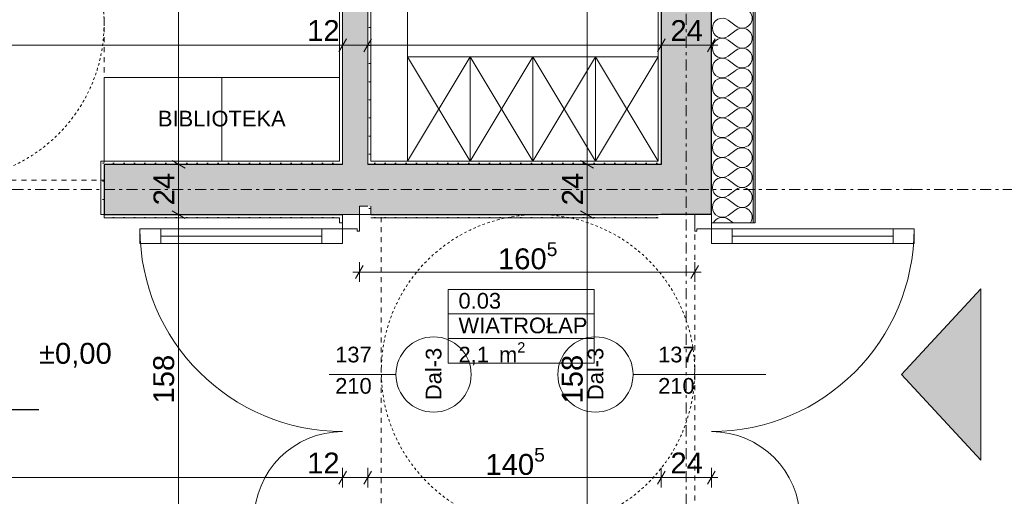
# Model space of a CAD drawing. Extents: x 100 to 2982, y 37 to 2050.
# Tile 116 of 130: x 1829 to 2300, y 1046 to 1274. Entities that reach past the tile are written whole.
import ezdxf
from ezdxf.xclip import XClip

# ---------------------------------------------------------------- set-up
doc = ezdxf.new("R2010")
doc.units = 0
doc.header["$MEASUREMENT"] = 0
doc.header["$XCLIPFRAME"] = 0
for name, pattern in [('Przerywana', [24, 12, -12]), ('Przerywana krótka', [12, 6, -6]), ('Przerywana podwójnie', [54.680554, 26.458333, -10.583333, 7.055556, -10.583333])]:
    doc.linetypes.add(name, pattern=pattern)
for name, color, linetype in [('210-A Pomieszczenia', 7, 'Continuous'), ('299-A Wymiary Opisy', 7, 'Continuous'), ('320-W Umeblowanie', 7, 'Continuous'), ('330-W Wyposażenie', 7, 'Continuous'), ('410-K Osie', 7, 'Continuous'), ('420-K Ściany', 7, 'Continuous'), ('810-G Ogólne', 7, 'Continuous'), ('820-G Rysunki Obrazki', 7, 'Continuous'), ('A_ŚCIANY NOŚNE', 7, 'Continuous'), ('Drzwi ARCHICAD', 7, 'Continuous'), ('OPIS_NPS_OKRĄG', 7, 'Continuous'), ('Znaczniki drzwi ARCHICADa', 7, 'Continuous')]:
    doc.layers.add(name, color=color, linetype=linetype)
doc.styles.add('STYL_AUTOMATYCZNY_3', font='arial.ttf')
doc.styles.add('STYL_AUTOMATYCZNY_7', font='arial.ttf')
pattern_1 = [(0, (-18316.349, -206.5255), (0, 8.660254), [0, -5]), (0, (-18313.849, -202.195), (0, 8.660254), [0, -5])]

# ---------------------------------------------------------------- blocks, each defined once
blk = doc.blocks.new('*X16')
at = {"layer": '420-K Ściany', "color": 174, "linetype": 'Continuous', "lineweight": 5, "ltscale": 0.2}
for p, q in [((2171.71, 1270.62), (2167.9, 1273.47)), ((2171.71, 1268.71), (2167.9, 1265.86)), ((2171.71, 1261.09), (2167.9, 1263.95)), ((2171.71, 1259.19), (2167.9, 1256.33)), ((2171.71, 1251.57), (2167.9, 1254.43)), ((2171.71, 1249.66), (2167.9, 1246.81)), ((2171.71, 1242.05), (2167.9, 1244.9)), ((2171.71, 1240.14), (2167.9, 1237.28)), ((2171.71, 1232.52), (2167.9, 1235.38)), ((2171.71, 1230.62), (2167.9, 1227.76)), ((2171.71, 1223), (2167.9, 1225.86)), ((2171.71, 1221.09), (2167.9, 1218.24)), ((2171.71, 1213.47), (2167.9, 1216.33)), ((2171.71, 1211.57), (2167.9, 1208.71)), ((2171.71, 1203.95), (2167.9, 1206.81)), ((2171.71, 1202.05), (2167.9, 1199.19)), ((2171.71, 1194.43), (2167.9, 1197.28)), ((2171.71, 1192.52), (2167.9, 1189.66)), ((2171.71, 1184.9), (2167.9, 1187.76)), ((2171.71, 1183), (2167.9, 1180.14)), ((2170.2, 1176.51), (2167.9, 1178.24))]:
    blk.add_line(p, q, dxfattribs=at)
for centre, start, end in [((2174.56, 1274.43), 233.1301, 126.8699), ((2165.04, 1269.66), 53.1301, 180), ((2165.04, 1269.66), 180, 306.8699), ((2174.56, 1264.9), 233.1301, 126.8699), ((2165.04, 1260.14), 53.1301, 180), ((2165.04, 1260.14), 180, 306.8699), ((2174.56, 1255.38), 233.1301, 126.8699), ((2165.04, 1250.62), 53.1301, 180), ((2165.04, 1250.62), 180, 306.8699), ((2174.56, 1245.86), 233.1301, 126.8699), ((2165.04, 1241.09), 53.1301, 180), ((2165.04, 1241.09), 180, 306.8699), ((2174.56, 1236.33), 233.1301, 126.8699), ((2165.04, 1231.57), 53.1301, 180), ((2165.04, 1231.57), 180, 306.8699), ((2174.56, 1226.81), 233.1301, 126.8699), ((2165.04, 1222.05), 53.1301, 180), ((2165.04, 1222.05), 180, 306.8699), ((2174.56, 1217.28), 233.1301, 126.8699), ((2165.04, 1212.52), 53.1301, 180), ((2165.04, 1212.52), 180, 306.8699), ((2174.56, 1207.76), 233.1301, 126.8699), ((2165.04, 1203), 53.1301, 180), ((2165.04, 1203), 180, 306.8699), ((2174.56, 1198.24), 233.1301, 126.8699), ((2165.04, 1193.47), 53.1301, 180), ((2165.04, 1193.47), 180, 306.8699), ((2174.56, 1188.71), 233.1301, 126.8699), ((2165.04, 1183.95), 53.1301, 180), ((2165.04, 1183.95), 180, 306.8699), ((2174.56, 1179.19), 325.7514, 126.8699), ((2165.04, 1174.43), 53.1301, 154.0736)]:
    blk.add_arc(centre, 4.76, start, end, dxfattribs=at)
blk = doc.blocks.new('Rysunek_1_1', base_point=(-18316.35, -206.53))
at = {"layer": '420-K Ściany', "linetype": 'Continuous', "lineweight": 5}
h = blk.add_hatch(dxfattribs=at)
h.set_pattern_fill('Tynk_0001', color=176, style=0, pattern_type=2)
h.set_pattern_definition(pattern_1)
h.paths.add_polyline_path([(2179.8, 1176.51), (2180.8, 1176.51), (2180.8, 1821.51), (2179.8, 1821.51)])
h = blk.add_hatch(dxfattribs=at)
h.set_pattern_fill('Tynk_0001', color=180, style=0, pattern_type=2)
h.set_pattern_definition(pattern_1)
h.paths.add_polyline_path([(2134.3, 1561.01), (2134.3, 1206.01), (2135.8, 1206.01), (2135.8, 1561.01)])
at = {"layer": '420-K Ściany', "linetype": 'Continuous', "lineweight": 13}
for points in [[(2135.8, 1562.51), (2135.8, 1204.51), (2159.8, 1204.51), (2159.8, 1562.51)], [(1869.12, 1180.51), (1981.8, 1180.51), (1981.8, 1204.51), (1869.12, 1204.51)], [(1981.8, 1204.51), (1981.8, 1180.51), (1983.3, 1180.51), (1983.3, 1204.51)], [(1995.3, 1184.51), (1996.8, 1184.51), (1996.8, 1204.51), (1995.3, 1204.51)], [(1996.8, 1180.51), (2134.3, 1180.51), (2134.3, 1204.51), (1996.8, 1204.51)], [(2134.3, 1204.51), (2134.3, 1180.51), (2135.8, 1180.51), (2135.8, 1204.51)], [(2135.8, 1204.51), (2135.8, 1180.51), (2159.8, 1180.51), (2159.8, 1204.51)]]:
    blk.add_hatch(color=62, dxfattribs=at).paths.add_polyline_path(points)
at = {"layer": '420-K Ściany', "linetype": 'Continuous', "lineweight": 5}
h = blk.add_hatch(dxfattribs=at)
h.set_pattern_fill('Tynk_0001', color=180, style=0, pattern_type=2)
h.set_pattern_definition(pattern_1)
h.paths.add_polyline_path([(1867.62, 1206.01), (1867.62, 1180.51), (1869.12, 1180.51), (1869.12, 1204.51), (1869.12, 1206.01)])
h = blk.add_hatch(dxfattribs=at)
h.set_pattern_fill('Tynk_0001', color=180, style=0, pattern_type=2)
h.set_pattern_definition(pattern_1)
h.paths.add_polyline_path([(1981.8, 1206.01), (1869.12, 1206.01), (1869.12, 1204.51), (1981.8, 1204.51)])
h = blk.add_hatch(dxfattribs=at)
h.set_pattern_fill('Tynk_0001', color=180, style=0, pattern_type=2)
h.set_pattern_definition(pattern_1)
h.paths.add_polyline_path([(2134.3, 1206.01), (1996.8, 1206.01), (1996.8, 1204.51), (2134.3, 1204.51)])
h = blk.add_hatch(dxfattribs=at)
h.set_pattern_fill('Tynk_0001', color=180, style=0, pattern_type=2)
h.set_pattern_definition(pattern_1)
h.paths.add_polyline_path([(2134.3, 1206.01), (2134.3, 1204.51), (2135.8, 1204.51), (2135.8, 1206.01)])
h = blk.add_hatch(dxfattribs=at)
h.set_pattern_fill('Tynk_0001', color=180, style=0, pattern_type=2)
h.set_pattern_definition(pattern_1)
h.paths.add_polyline_path([(1869.12, 1180.51), (1869.12, 1179.01), (1981.8, 1179.01), (1981.8, 1180.51)])
h = blk.add_hatch(dxfattribs=at)
h.set_pattern_fill('Tynk_0001', color=180, style=0, pattern_type=2)
h.set_pattern_definition(pattern_1)
h.paths.add_polyline_path([(1996.8, 1179.01), (2134.3, 1179.01), (2134.3, 1180.51), (1996.8, 1180.51)])
at = {"layer": '810-G Ogólne', "linetype": 'Continuous', "lineweight": 13}
blk.add_hatch(color=1, dxfattribs=at).paths.add_polyline_path([(2250.71, 1104.01), (2288.72, 1063.08), (2288.72, 1144.94)])
at = {"layer": 'A_ŚCIANY NOŚNE', "linetype": 'Continuous', "lineweight": 5}
h = blk.add_hatch(dxfattribs=at)
h.set_pattern_fill('Tynk_0001', color=180, style=0, pattern_type=2)
h.set_pattern_definition(pattern_1)
h.paths.add_polyline_path([(1996.8, 1406.01), (1995.3, 1406.01), (1995.3, 1206.01), (1996.8, 1206.01)])
h = blk.add_hatch(dxfattribs=at)
h.set_pattern_fill('Tynk_0001', color=180, style=0, pattern_type=2)
h.set_pattern_definition(pattern_1)
h.paths.add_polyline_path([(1981.8, 1391.01), (1981.8, 1206.01), (1983.3, 1206.01), (1983.3, 1391.01)])
at = {"layer": 'A_ŚCIANY NOŚNE', "linetype": 'Continuous', "lineweight": 13}
for points in [[(1983.3, 1392.51), (1983.3, 1204.51), (1995.3, 1204.51), (1995.3, 1392.51)], [(1983.3, 1180.51), (1991.3, 1180.51), (1991.3, 1184.51), (1995.3, 1184.51), (1995.3, 1204.51), (1983.3, 1204.51)]]:
    blk.add_hatch(color=62, dxfattribs=at).paths.add_polyline_path(points)
at = {"layer": 'A_ŚCIANY NOŚNE', "linetype": 'Continuous', "lineweight": 5}
h = blk.add_hatch(dxfattribs=at)
h.set_pattern_fill('Tynk_0001', color=180, style=0, pattern_type=2)
h.set_pattern_definition(pattern_1)
h.paths.add_polyline_path([(1981.8, 1206.01), (1981.8, 1204.51), (1983.3, 1204.51), (1983.3, 1206.01)])
h = blk.add_hatch(dxfattribs=at)
h.set_pattern_fill('Tynk_0001', color=180, style=0, pattern_type=2)
h.set_pattern_definition(pattern_1)
h.paths.add_polyline_path([(1995.3, 1206.01), (1995.3, 1204.51), (1996.8, 1204.51), (1996.8, 1206.01)])
h = blk.add_hatch(dxfattribs=at)
h.set_pattern_fill('Tynk_0001', color=180, style=0, pattern_type=2)
h.set_pattern_definition(pattern_1)
h.paths.add_polyline_path([(1996.8, 1184.51), (1991.3, 1184.51), (1991.3, 1180.51), (1996.8, 1180.51)])
h = blk.add_hatch(dxfattribs=at)
h.set_pattern_fill('Tynk_0001', color=180, style=0, pattern_type=2)
h.set_pattern_definition(pattern_1)
h.paths.add_polyline_path([(1981.8, 1180.51), (1981.8, 1179.01), (1983.3, 1179.01), (1983.3, 1180.51)])
h = blk.add_hatch(dxfattribs=at)
h.set_pattern_fill('Tynk_0001', color=180, style=0, pattern_type=2)
h.set_pattern_definition(pattern_1)
h.paths.add_polyline_path([(1981.8, 1179.01), (1981.8, 1176.51), (1983.3, 1176.51), (1983.3, 1179.01)])
at = {"layer": '210-A Pomieszczenia', "color": 6, "linetype": 'Continuous', "lineweight": 13, "ltscale": 0.2}
for p, q in [((2033.75, 1144.74), (2103.68, 1144.74)), ((2033.75, 1132.96), (2033.75, 1144.74)), ((2103.68, 1144.74), (2103.68, 1132.96)), ((2103.68, 1132.96), (2033.75, 1132.96)), ((2033.75, 1132.96), (2103.68, 1132.96)), ((2033.75, 1121.17), (2033.75, 1132.96)), ((2103.68, 1132.96), (2103.68, 1121.17)), ((2103.68, 1121.17), (2033.75, 1121.17)), ((2033.75, 1121.17), (2103.68, 1121.17)), ((2033.75, 1109.39), (2033.75, 1121.17)), ((2103.68, 1121.17), (2103.68, 1109.39)), ((2103.68, 1109.39), (2033.75, 1109.39))]:
    blk.add_line(p, q, dxfattribs=at)
at = {"layer": '299-A Wymiary Opisy', "color": 85, "linetype": 'Continuous', "lineweight": 13, "ltscale": 0.2}
for p, q in [((2100.31, 1204.51), (2100.31, 1562.51)), ((1904.77, 1204.51), (1904.77, 1392.51)), ((1983.3, 1256.84), (1983.3, 1266.21)), ((1995.3, 1256.84), (1995.3, 1266.21)), ((2135.8, 1256.84), (2135.8, 1266.21)), ((2159.8, 1256.84), (2159.8, 1266.21)), ((1717.8, 1261.52), (1983.3, 1261.52)), ((1983.3, 1261.52), (1995.3, 1261.52)), ((1995.3, 1261.52), (2135.8, 1261.52)), ((2135.8, 1261.52), (2159.8, 1261.52)), ((2159.8, 1261.52), (2162.86, 1261.52)), ((1909.45, 1204.51), (1900.08, 1204.51)), ((1904.77, 1180.51), (1904.77, 1204.51)), ((2105, 1204.51), (2095.62, 1204.51)), ((2100.31, 1180.51), (2100.31, 1204.51)), ((1909.45, 1180.51), (1900.08, 1180.51)), ((1904.77, 1022.51), (1904.77, 1180.51)), ((2105, 1180.51), (2095.62, 1180.51)), ((2100.31, 1022.51), (2100.31, 1180.51)), ((1991.3, 1148.33), (1991.3, 1157.71)), ((2151.8, 1148.33), (2151.8, 1157.71)), ((1988.25, 1153.02), (1991.3, 1153.02)), ((1991.3, 1153.02), (2151.8, 1153.02)), ((2151.8, 1153.02), (2154.86, 1153.02)), ((1983.3, 1049.99), (1983.3, 1059.37)), ((1995.3, 1049.99), (1995.3, 1059.37)), ((2135.8, 1049.99), (2135.8, 1059.37)), ((2159.8, 1049.99), (2159.8, 1059.37)), ((964.8, 1054.68), (1983.3, 1054.68)), ((1983.3, 1054.68), (1995.3, 1054.68)), ((1995.3, 1054.68), (2135.8, 1054.68)), ((2135.8, 1054.68), (2159.8, 1054.68)), ((2159.8, 1054.68), (2162.86, 1054.68))]:
    blk.add_line(p, q, dxfattribs=at)
at = {"layer": '299-A Wymiary Opisy', "color": 45, "linetype": 'Continuous', "lineweight": 15, "ltscale": 0.2}
for p, q in [((1985.11, 1264.65), (1981.5, 1258.4)), ((1997.11, 1264.65), (1993.5, 1258.4)), ((2137.61, 1264.65), (2134, 1258.4)), ((2158, 1258.4), (2161.61, 1264.65)), ((1901.64, 1206.31), (1907.89, 1202.7)), ((2097.18, 1206.31), (2103.43, 1202.7)), ((1901.64, 1182.31), (1907.89, 1178.7)), ((2097.18, 1182.31), (2103.43, 1178.7)), ((1993.11, 1156.14), (1989.5, 1149.89)), ((2150, 1149.89), (2153.61, 1156.14)), ((1985.11, 1057.81), (1981.5, 1051.56)), ((1997.11, 1057.81), (1993.5, 1051.56)), ((2137.61, 1057.81), (2134, 1051.56)), ((2158, 1051.56), (2161.61, 1057.81))]:
    blk.add_line(p, q, dxfattribs=at)
at = {"layer": '299-A Wymiary Opisy', "color": 25, "linetype": 'Continuous', "lineweight": 25, "ltscale": 0.2}
blk.add_line((1797.95, 1087.28), (1837.95, 1087.28), dxfattribs=at)
at = {"layer": '320-W Umeblowanie', "color": 4, "linetype": 'Continuous', "lineweight": 13, "ltscale": 0.2, "flags": 128}
blk.add_lwpolyline([(2134.3, 1256.01), (2134.3, 1286.01), (2014.3, 1286.01), (2014.3, 1256.01)], close=True, dxfattribs=at)
at = {"layer": '330-W Wyposażenie', "color": 4, "linetype": 'Continuous', "lineweight": 13, "ltscale": 0.2}
for p, q in [((2014.3, 1206.01), (2044.3, 1256.01)), ((2014.3, 1256.01), (2044.3, 1206.01)), ((2044.3, 1256.01), (2044.3, 1206.01)), ((2044.3, 1206.01), (2074.3, 1256.01)), ((2044.3, 1256.01), (2074.3, 1206.01)), ((2074.3, 1256.01), (2074.3, 1206.01)), ((2074.3, 1206.01), (2104.3, 1256.01)), ((2074.3, 1256.01), (2104.3, 1206.01)), ((2104.3, 1256.01), (2104.3, 1206.01)), ((2104.3, 1206.01), (2134.3, 1256.01)), ((2104.3, 1256.01), (2134.3, 1206.01)), ((1925.46, 1246.01), (1925.46, 1206.01))]:
    blk.add_line(p, q, dxfattribs=at)
at = {"layer": '330-W Wyposażenie', "color": 4, "linetype": 'Continuous', "lineweight": 13, "ltscale": 0.2, "flags": 128}
for points in [[(2134.3, 1256.01), (2014.3, 1256.01), (2014.3, 1206.01), (2134.3, 1206.01)], [(1981.8, 1246.01), (1869.12, 1246.01), (1869.12, 1206.01), (1981.8, 1206.01)]]:
    blk.add_lwpolyline(points, close=True, dxfattribs=at)
at = {"layer": '410-K Osie', "color": 4, "linetype": 'Przerywana podwójnie', "lineweight": 13, "ltscale": 0.2}
for p, q in [((2147.8, 1801.51), (2147.8, 517.46)), ((2147.8, 1801.51), (2147.8, 517.46)), ((589.42, 1192.51), (2255.56, 1192.51)), ((589.42, 1192.51), (2255.56, 1192.51)), ((2255.56, 1192.51), (2355.56, 1192.51)), ((2255.56, 1192.51), (2355.56, 1192.51))]:
    blk.add_line(p, q, dxfattribs=at)
blk.add_point((2255.56, 1192.51), dxfattribs=at)
blk.add_point((2255.56, 1192.51), dxfattribs=at)
blk.add_point((2255.56, 1192.51), dxfattribs=at)
blk.add_point((2255.56, 1192.51), dxfattribs=at)
at = {"layer": '420-K Ściany', "color": 67, "linetype": 'Continuous', "lineweight": 13, "ltscale": 0.2}
blk.add_line((2179.8, 1176.51), (2179.8, 1801.51), dxfattribs=at)
at = {"layer": '420-K Ściany', "color": 27, "linetype": 'Continuous', "lineweight": 25, "ltscale": 0.2}
for p, q in [((2135.8, 1562.51), (2135.8, 1204.51)), ((2159.8, 1204.51), (2159.8, 1562.51)), ((1981.8, 1204.51), (1869.12, 1204.51)), ((1869.12, 1204.51), (1869.12, 1180.51)), ((2134.3, 1204.51), (1996.8, 1204.51)), ((2135.8, 1204.51), (2134.3, 1204.51)), ((2135.8, 1204.51), (2134.3, 1204.51)), ((2159.8, 1180.51), (2159.8, 1204.51)), ((1869.12, 1180.51), (1981.8, 1180.51)), ((1996.8, 1180.51), (2134.3, 1180.51)), ((2151.8, 1180.51), (2135.8, 1180.51)), ((2159.8, 1180.51), (2151.8, 1180.51))]:
    blk.add_line(p, q, dxfattribs=at)
at = {"layer": '420-K Ściany', "color": 47, "linetype": 'Continuous', "lineweight": 15, "ltscale": 0.2}
for p, q in [((1867.62, 1180.51), (1867.62, 1206.01)), ((1869.12, 1206.01), (1867.62, 1206.01)), ((1869.12, 1180.51), (1867.62, 1180.51)), ((1869.12, 1179.01), (1869.12, 1180.51)), ((2135.8, 1180.51), (2134.3, 1180.51)), ((2159.8, 1176.51), (2159.8, 1180.51)), ((2179.8, 1176.51), (2159.8, 1176.51)), ((2180.8, 1176.51), (2179.8, 1176.51))]:
    blk.add_line(p, q, dxfattribs=at)
at = {"layer": '420-K Ściany', "color": 47, "linetype": 'Continuous', "lineweight": 15, "ltscale": 0.2, "flags": 128}
for points in [[(2180.8, 1176.51), (2180.8, 1822.51)], [(2134.3, 1561.01), (2134.3, 1206.01)], [(1981.8, 1206.01), (1869.12, 1206.01)], [(2134.3, 1206.01), (1996.8, 1206.01)], [(1869.12, 1179.01), (1981.8, 1179.01)], [(1996.8, 1179.01), (2134.3, 1179.01)]]:
    blk.add_lwpolyline(points, dxfattribs=at)
at = {"layer": '810-G Ogólne', "color": 1, "linetype": 'Continuous', "lineweight": 13, "ltscale": 0.2, "flags": 128}
blk.add_lwpolyline([(2250.71, 1104.01), (2288.72, 1063.08), (2288.72, 1144.94)], close=True, dxfattribs=at)
at = {"layer": 'A_ŚCIANY NOŚNE', "color": 67, "linetype": 'Continuous', "lineweight": 13, "ltscale": 0.2}
for p, q in [((1983.3, 1392.51), (1983.3, 1204.51)), ((1995.3, 1204.51), (1995.3, 1392.51)), ((1995.3, 1184.51), (1991.3, 1184.51))]:
    blk.add_line(p, q, dxfattribs=at)
at = {"layer": 'A_ŚCIANY NOŚNE', "color": 27, "linetype": 'Continuous', "lineweight": 25, "ltscale": 0.2}
for p, q in [((1983.3, 1204.51), (1981.8, 1204.51)), ((1983.3, 1204.51), (1981.8, 1204.51)), ((1996.8, 1204.51), (1995.3, 1204.51)), ((1996.8, 1204.51), (1995.3, 1204.51)), ((1981.8, 1180.51), (1983.3, 1180.51)), ((1981.8, 1180.51), (1983.3, 1180.51))]:
    blk.add_line(p, q, dxfattribs=at)
at = {"layer": 'A_ŚCIANY NOŚNE', "color": 47, "linetype": 'Continuous', "lineweight": 15, "ltscale": 0.2}
for p, q in [((1991.3, 1184.51), (1991.3, 1180.51)), ((1996.8, 1184.51), (1996.8, 1180.51)), ((1983.3, 1176.51), (1983.3, 1180.51)), ((1983.3, 1180.51), (1991.3, 1180.51)), ((1991.3, 1180.51), (1996.8, 1180.51)), ((1991.3, 1180.51), (1995.3, 1180.51)), ((1995.3, 1180.51), (1996.8, 1180.51)), ((1981.8, 1176.51), (1983.3, 1176.51))]:
    blk.add_line(p, q, dxfattribs=at)
at = {"layer": 'A_ŚCIANY NOŚNE', "color": 47, "linetype": 'Continuous', "lineweight": 15, "ltscale": 0.2, "flags": 128}
for points in [[(1996.8, 1206.01), (1996.8, 1406.01)], [(1981.8, 1391.01), (1981.8, 1206.01)], [(1981.8, 1179.01), (1981.8, 1176.51)]]:
    blk.add_lwpolyline(points, dxfattribs=at)
at = {"layer": 'Drzwi ARCHICAD', "color": 47, "linetype": 'Continuous', "lineweight": 15, "ltscale": 0.2}
for p, q in [((1869.12, 1206.01), (1867.62, 1206.01)), ((1867.62, 1180.51), (1867.62, 1206.01)), ((1869.12, 1179.01), (1869.12, 1180.51)), ((1983.3, 1180.51), (1991.3, 1180.51)), ((1983.3, 1180.51), (1991.3, 1180.51)), ((1983.3, 1176.51), (1983.3, 1180.51)), ((1983.3, 1176.51), (1983.3, 1180.51)), ((1991.3, 1180.51), (1995.3, 1180.51)), ((1995.3, 1180.51), (1996.8, 1180.51)), ((2159.8, 1176.51), (2159.8, 1180.51)), ((1981.8, 1176.51), (1983.3, 1176.51))]:
    blk.add_line(p, q, dxfattribs=at)
at = {"layer": 'Drzwi ARCHICAD', "color": 23, "linetype": 'Continuous', "lineweight": 15, "ltscale": 0.2}
for p, q in [((1991.3, 1180.51), (1983.3, 1180.51)), ((1983.3, 1180.51), (1983.3, 1173.71)), ((1991.3, 1172.51), (1991.3, 1180.51)), ((2151.8, 1180.51), (2159.8, 1180.51)), ((2151.8, 1172.51), (2151.8, 1180.51)), ((2159.8, 1180.51), (2159.8, 1173.71)), ((1983.3, 1173.71), (1990.3, 1173.71)), ((1990.3, 1173.71), (1990.3, 1172.51)), ((2159.8, 1173.71), (2152.8, 1173.71)), ((2152.8, 1173.71), (2152.8, 1172.51)), ((1990.3, 1172.51), (1991.3, 1172.51)), ((2152.8, 1172.51), (2151.8, 1172.51))]:
    blk.add_line(p, q, dxfattribs=at)
at = {"layer": 'Drzwi ARCHICAD', "color": 27, "linetype": 'Continuous', "lineweight": 25, "ltscale": 0.2}
blk.add_line((2159.8, 1180.51), (2151.8, 1180.51), dxfattribs=at)
at = {"layer": 'Drzwi ARCHICAD', "color": 3, "linetype": 'Continuous', "lineweight": 13, "ltscale": 0.2}
for p, q in [((1886.3, 1173.71), (1896.3, 1173.71)), ((1886.3, 1166.71), (1886.3, 1173.71)), ((1896.3, 1173.71), (1896.3, 1166.71)), ((1973.3, 1166.71), (1973.3, 1173.71)), ((1973.3, 1173.71), (1983.3, 1173.71)), ((1983.3, 1173.71), (1983.3, 1166.71)), ((2169.8, 1173.71), (2159.8, 1173.71)), ((2159.8, 1173.71), (2159.8, 1166.71)), ((2169.8, 1166.71), (2169.8, 1173.71)), ((2256.8, 1173.71), (2246.8, 1173.71)), ((2246.8, 1173.71), (2246.8, 1166.71)), ((2256.8, 1166.71), (2256.8, 1173.71)), ((1896.3, 1170.21), (1973.3, 1170.21)), ((2246.8, 1170.21), (2169.8, 1170.21)), ((1896.3, 1166.71), (1886.3, 1166.71)), ((1983.3, 1166.71), (1973.3, 1166.71)), ((2159.8, 1166.71), (2169.8, 1166.71)), ((2246.8, 1166.71), (2256.8, 1166.71))]:
    blk.add_line(p, q, dxfattribs=at)
at = {"layer": 'Drzwi ARCHICAD', "color": 3, "linetype": 'Continuous', "lineweight": 13, "ltscale": 0.2, "flags": 128}
for points in [[(1896.3, 1173.71), (1973.3, 1173.71), (1973.3, 1170.21), (1896.3, 1170.21)], [(2246.8, 1173.71), (2169.8, 1173.71), (2169.8, 1170.21), (2246.8, 1170.21)], [(1896.3, 1170.21), (1973.3, 1170.21), (1973.3, 1166.71), (1896.3, 1166.71)], [(2246.8, 1170.21), (2169.8, 1170.21), (2169.8, 1166.71), (2246.8, 1166.71)]]:
    blk.add_lwpolyline(points, close=True, dxfattribs=at)
at = {"layer": 'Drzwi ARCHICAD', "color": 3, "linetype": 'Continuous', "lineweight": 13, "ltscale": 0.2}
for centre, radius, start, end in [((1983.3, 1173.71), 97, 180, 270), ((2159.8, 1173.71), 97, 270, 0), ((1983.3, 1034.31), 42.4, 90, 180), ((2159.8, 1034.31), 42.4, 0, 90)]:
    blk.add_arc(centre, radius, start, end, dxfattribs=at)
at = {"layer": 'OPIS_NPS_OKRĄG', "color": 78, "linetype": 'Przerywana', "lineweight": 13, "ltscale": 0.2, "flags": 128}
for points in [[(1719.12, 1196.95), (1869.12, 1196.95), (1869.12, 1346.95), (1719.12, 1346.95)], [(2001.8, 1030.51), (2151.8, 1030.51), (2151.8, 1180.51), (2001.8, 1180.51)]]:
    blk.add_lwpolyline(points, close=True, dxfattribs=at)
at = {"layer": 'OPIS_NPS_OKRĄG', "color": 78, "linetype": 'Przerywana krótka', "lineweight": 13, "ltscale": 0.2}
for centre in [(1794.12, 1271.95), (2076.8, 1105.51)]:
    blk.add_circle(centre, 75, dxfattribs=at)
at = {"layer": 'Znaczniki drzwi ARCHICADa', "color": 45, "linetype": 'Continuous', "lineweight": 15, "ltscale": 0.2}
for p, q in [((2008.8, 1104.01), (1976.8, 1104.01)), ((2122.3, 1104.01), (2185.8, 1104.01))]:
    blk.add_line(p, q, dxfattribs=at)
at = {"layer": 'Znaczniki drzwi ARCHICADa', "color": 2, "linetype": 'Continuous', "lineweight": 13, "ltscale": 0.2, "flags": 128}
for points in [[(2026.8, 1086.01, 1), (2026.8, 1122.01, 1)], [(2104.3, 1122.01, 1), (2104.3, 1086.01, 1)]]:
    blk.add_lwpolyline(points, format="xyb", close=True, dxfattribs=at)
at = {"color": 65, "linetype": 'Continuous', "lineweight": 13, "ltscale": 0.2}
blk.add_blockref('*X16', (0, 0), dxfattribs=at)
at = {"layer": '210-A Pomieszczenia', "color": 6, "linetype": 'Continuous', "lineweight": 13, "char_height": 7.5, "attachment_point": 1}
for s, insert, style in [('\\A1;{\\pql;\\pt0,25;\\fArial|b0|i0|c238|p38;0.03\\fArial|b0|i0|c238|p38;\\A1{\\H.66x;\\S^  ;}\\fArial|b0|i0|c238|p38;\\fArial|b0|i0|c238|p38;\\A1{\\H.66x;\\S^  ;}}', (2038.75, 1143.03), 'STYL_AUTOMATYCZNY_3'), ('\\A1;{\\pql;\\pt0,230;\\fArial|b0|i0|c0|p38;WIATROŁAP\\fArial|b0|i0|c0|p38;\\A1{\\H.66x;\\S^  ;}\\fArial|b0|i0|c0|p38;\\fArial|b0|i0|c0|p38;\\A1{\\H.66x;\\S^  ;}}', (2038.75, 1131.24), 'STYL_AUTOMATYCZNY_7'), ('\\A1;{\\pql;\\pt0,25;\\fArial|b0|i0|c238|p38;2,1\\fArial|b0|i0|c238|p38;\\A1{\\H.66x;\\S^  ;}\\fArial|b0|i0|c238|p38; m\\fArial|b0|i0|c238|p38;\\A1{\\H.66x;\\S2^  ;}}', (2038.75, 1119.46), 'STYL_AUTOMATYCZNY_3')]:
    blk.add_mtext(s, dxfattribs=dict(at, insert=insert, style=style))
at = {"layer": '299-A Wymiary Opisy', "color": 46, "linetype": 'Continuous', "lineweight": 15, "char_height": 10, "attachment_point": 7, "style": 'STYL_AUTOMATYCZNY_7'}
for s, insert, width in [('\\A1;{\\pql;\\fArial|b0|i0|c0|p38;12}', (1966.32, 1263.52), 15.1772), ('\\A1;{\\pql;\\fArial|b0|i0|c0|p38;24}', (2140.21, 1263.52), 15.1772), ('\\A1;{\\pql;\\fArial|b0|i0|c0|p38;±0,00}', (1837.95, 1107.28), 34.1029), ('\\A1;{\\pql;\\fArial|b0|i0|c0|p38;12}', (1966.32, 1056.68), 15.1772), ('\\A1;{\\pql;\\fArial|b0|i0|c0|p38;24}', (2140.21, 1056.68), 15.1772)]:
    blk.add_mtext(s, dxfattribs=dict(at, insert=insert, width=width))
at = {"layer": '299-A Wymiary Opisy', "color": 46, "linetype": 'Continuous', "lineweight": 15, "char_height": 10, "attachment_point": 7, "rotation": 90, "style": 'STYL_AUTOMATYCZNY_7'}
for s, insert, width in [('\\A1;{\\pql;\\fArial|b0|i0|c0|p38;24}', (1902.77, 1184.92), 15.1772), ('\\A1;{\\pql;\\fArial|b0|i0|c0|p38;24}', (2098.31, 1184.92), 15.1772), ('\\A1;{\\pql;\\fArial|b0|i0|c0|p38;158}', (1902.77, 1090.13), 22.7658), ('\\A1;{\\pql;\\fArial|b0|i0|c0|p38;158}', (2098.31, 1090.13), 22.7658)]:
    blk.add_mtext(s, dxfattribs=dict(at, insert=insert, width=width))
at = {"layer": '299-A Wymiary Opisy', "color": 46, "linetype": 'Continuous', "lineweight": 15, "char_height": 10, "attachment_point": 7, "style": 'STYL_AUTOMATYCZNY_3'}
for s, insert in [('\\A1;{\\pql;\\fArial|b0|i0|c238|p38;160\\fArial|b0|i0|c238|p38;\\A1{\\H.66x;\\S5^  ;}}', (2057.66, 1151.43)), ('\\A1;{\\pql;\\fArial|b0|i0|c238|p38;140\\fArial|b0|i0|c238|p38;\\A1{\\H.66x;\\S5^  ;}}', (2051.66, 1053.09))]:
    blk.add_mtext(s, dxfattribs=dict(at, insert=insert))
at = {"layer": '810-G Ogólne', "color": 1, "linetype": 'Continuous', "lineweight": 13, "insert": (1925.46, 1230.19), "char_height": 7.5, "attachment_point": 2, "style": 'STYL_AUTOMATYCZNY_7'}
blk.add_mtext('\\A1;{\\pqc;\\fArial|b0|i0|c0|p38;BIBLIOTEKA}', dxfattribs=at)
at = {"layer": 'Znaczniki drzwi ARCHICADa', "color": 7, "linetype": 'Continuous', "lineweight": 13, "char_height": 7.5, "attachment_point": 7, "style": 'STYL_AUTOMATYCZNY_3'}
for s, insert in [('\\A1;{\\pql;\\pt0;\\fArial|b0|i0|c238|p38;137\\fArial|b0|i0|c238|p38;\\A1{\\H.66x;\\S^  ;}\\fArial|b0|i0|c238|p38;\\fArial|b0|i0|c238|p38;}', (1979.73, 1107.63)), ('\\A1;{\\pql;\\pt0;\\fArial|b0|i0|c238|p38;137\\fArial|b0|i0|c238|p38;\\A1{\\H.66x;\\S^  ;}\\fArial|b0|i0|c238|p38;\\fArial|b0|i0|c238|p38;}', (2134.3, 1107.63)), ('\\A1;{\\pql;\\pt0;\\fArial|b0|i0|c238|p38;210\\fArial|b0|i0|c238|p38;\\A1{\\H.66x;\\S^  ;}\\fArial|b0|i0|c238|p38;\\fArial|b0|i0|c238|p38;}', (1979.73, 1092.64)), ('\\A1;{\\pql;\\pt0;\\fArial|b0|i0|c238|p38;210\\fArial|b0|i0|c238|p38;\\A1{\\H.66x;\\S^  ;}\\fArial|b0|i0|c238|p38;\\fArial|b0|i0|c238|p38;}', (2134.3, 1092.64))]:
    blk.add_mtext(s, dxfattribs=dict(at, insert=insert))
at = {"layer": 'Znaczniki drzwi ARCHICADa', "color": 7, "linetype": 'Continuous', "lineweight": 13, "char_height": 7.5, "attachment_point": 7, "rotation": 90, "style": 'STYL_AUTOMATYCZNY_3'}
for insert in [(2030.68, 1091.77), (2108.18, 1091.77)]:
    blk.add_mtext('\\A1;{\\pql;\\pt0;\\fArial|b0|i0|c238|p38;Dal-3\\fArial|b0|i0|c238|p38;\\fArial|b0|i0|c238|p38;\\fArial|b0|i0|c238|p38;}', dxfattribs=dict(at, insert=insert))

msp = doc.modelspace()

# ---------------------------------------------------------------- block references
at = {"layer": '820-G Rysunki Obrazki', "color": 65, "linetype": 'Continuous', "lineweight": 13, "ltscale": 0.2}
ref = msp.add_blockref('Rysunek_1_1', (-18316.35, -206.53), dxfattribs=at)
XClip(ref).set_block_clipping_path([(244.527027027, 75.2081975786), (2570.9054054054, 2024.1891891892)])

doc.saveas('drawing.dxf')
